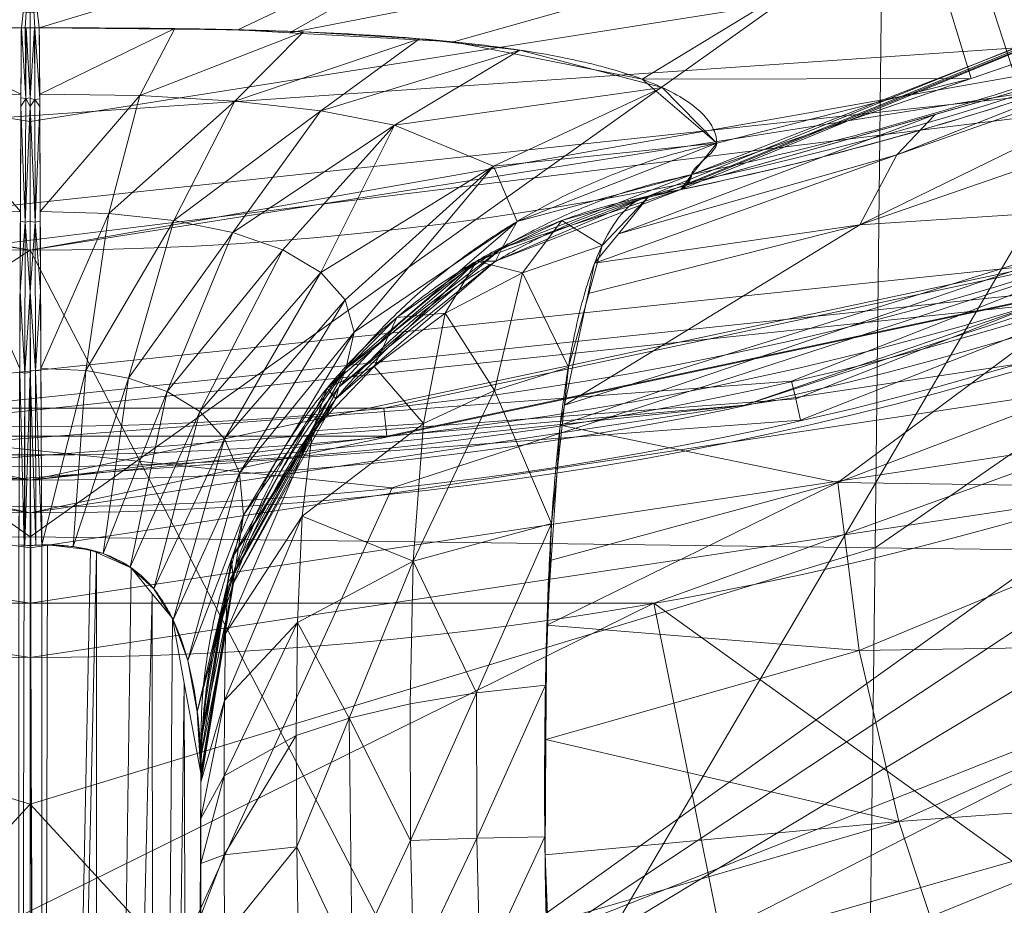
# Model space of a CAD drawing. Header units: millimetres. Extents: x -72 to 72, y -145 to 145.
# Tile 69 of 256: x 0 to 17, y -68 to -52. Entities that reach past the tile are written whole.
import ezdxf

# ---------------------------------------------------------------- set-up
doc = ezdxf.new("R2010")
doc.units = ezdxf.units.MM
doc.layers.add('1', color=7, linetype='CONTINUOUS')

msp = doc.modelspace()

# ---------------------------------------------------------------- linework, layer by layer
at = {"layer": '1', "color": 163, "linetype": 'Continuous', "lineweight": 13}
for p, q in [((0.2, -104.326, -42.476), (0.2, -61.584, -51.952)), ((3, -65.601, -48.193), (3, -103.72, -39.743))]:
    msp.add_line(p, q, dxfattribs=at)
at = {"layer": '1', "color": 163, "linetype": 'Continuous', "lineweight": 13, "extrusion": (0, 0, -1)}
for centre, radius in [((0, 0, 144.005), 61.018), ((0, 0, 147), 60.914), ((0, 0, 145), 60), ((0, 0, 146), 59.5), ((0, 0, 124.37), 56.395)]:
    msp.add_circle(centre, radius, dxfattribs=at)
at = {"layer": '1', "color": 163, "linetype": 'Continuous', "lineweight": 13}
for centre, radius in [((0, 0, -145), 60.443), ((0, 0, -146.707), 60.207), ((0, 0, -146), 60)]:
    msp.add_circle(centre, radius, dxfattribs=at)
msp.add_arc((0, 0, -142.505), 63.564, 227.72131, 312.27869, dxfattribs=at)
for points, knots in [([(56.009, 7.431, -40.188), (56.48, 3.879, -40.185), (56.609, 0.339, -40.185), (56.211, -6.716, -40.187), (55.674, -10.264, -40.19), (53.944, -17.175, -40.2), (52.766, -20.507, -40.206), (49.795, -26.93, -40.223), (47.978, -30.049, -40.233), (43.844, -35.813, -40.256), (41.525, -38.478, -40.269), (36.383, -43.372, -40.297), (33.546, -45.6, -40.313), (27.598, -49.428, -40.346), (24.459, -51.056, -40.364), (18.004, -53.662, -40.399), (14.728, -54.649, -40.418), (11.446, -55.328, -40.436)], [0, 0, 0, 0, 0.125756, 0.125756, 0.251512, 0.251512, 0.377268, 0.377268, 0.503024, 0.503024, 0.62878, 0.62878, 0.754536, 0.754536, 0.880292, 0.880292, 1, 1, 1, 1]), ([(55.792, 7.399, -43.18), (55.796, 7.37, -43.18), (55.814, 7.234, -43.18), (55.843, 7.006, -43.18), (55.871, 6.777, -43.18), (55.89, 6.616, -43.18), (55.905, 6.491, -43.179), (55.965, 5.967, -43.179), (56.102, 4.627, -43.178), (56.215, 2.927, -43.178), (56.271, 1.247, -43.177), (56.285, 0, -43.177), (56.271, -1.247, -43.177), (56.216, -2.927, -43.178), (56.073, -5.052, -43.178), (55.781, -7.633, -43.18), (55.363, -10.238, -43.182), (54.814, -12.859, -43.186), (54.131, -15.487, -43.189), (53.311, -18.11, -43.194), (52.352, -20.721, -43.199), (51.254, -23.307, -43.205), (50.016, -25.857, -43.212), (48.64, -28.361, -43.22), (47.128, -30.808, -43.228), (45.485, -33.187, -43.238), (43.714, -35.488, -43.248), (41.822, -37.7, -43.258), (39.814, -39.814, -43.269), (37.788, -41.738, -43.281), (36.318, -43.004, -43.289), (34.817, -44.23, -43.297), (33.188, -45.485, -43.306), (30.808, -47.128, -43.32), (28.361, -48.64, -43.333), (25.857, -50.016, -43.347), (23.306, -51.254, -43.361), (20.721, -52.352, -43.376), (18.11, -53.311, -43.39), (15.487, -54.131, -43.405), (13.327, -54.692, -43.417), (12.046, -54.978, -43.424), (11.64, -55.064, -43.427)], [0, 0, 0, 0, 0.001087, 0.005202, 0.008675, 0.009832, 0.011376, 0.013433, 0.029895, 0.062819, 0.07928, 0.095742, 0.112204, 0.128666, 0.161589, 0.194512, 0.227436, 0.260359, 0.293283, 0.326206, 0.35913, 0.392053, 0.424977, 0.4579, 0.490824, 0.523747, 0.556671, 0.589594, 0.622518, 0.655441, 0.684249, 0.688365, 0.721288, 0.754212, 0.787135, 0.820059, 0.852982, 0.885906, 0.918829, 0.951753, 0.984676, 1, 1, 1, 1]), ([(0, -41.166, 64.774), (0, -41.337, 64.758), (0, -41.507, 64.742), (0, -42.176, 64.677), (0, -42.673, 64.623), (0, -43.662, 64.507), (0, -44.155, 64.444), (0, -45.136, 64.311), (0, -45.624, 64.24), (0, -46.597, 64.091), (0, -47.082, 64.013), (0, -48.529, 63.766), (0, -49.487, 63.587), (0, -51.388, 63.205), (0, -52.331, 63.001), (0, -54.205, 62.571), (0, -55.135, 62.345), (0, -57.906, 61.638), (0, -59.729, 61.127), (0, -63.334, 60.048), (0, -65.115, 59.478), (0, -68.643, 58.293), (0, -70.388, 57.678), (0, -75.581, 55.781), (0, -78.984, 54.447), (0, -85.703, 51.722), (0, -89.02, 50.329), (0, -93.95, 48.255), (0, -95.585, 47.566), (0, -98.841, 46.209), (0, -100.462, 45.54), (0, -103.688, 44.239), (0, -105.29, 43.609), (0, -107.059, 42.947), (0, -107.235, 42.881), (0, -107.41, 42.816)], [0, 0, 0, 0, 0.006724, 0.006724, 0.026416, 0.026416, 0.046108, 0.046108, 0.065799, 0.065799, 0.085491, 0.085491, 0.124874, 0.124874, 0.164258, 0.164258, 0.203641, 0.203641, 0.282408, 0.282408, 0.361175, 0.361175, 0.439942, 0.439942, 0.597475, 0.597475, 0.755009, 0.755009, 0.833776, 0.833776, 0.912543, 0.912543, 0.991309, 0.991309, 1, 1, 1, 1]), ([(10.889, -55.441, -30.021), (12.661, -55.093, -29.427), (14.388, -54.665, -28.712), (18.378, -53.482, -26.807), (20.605, -52.661, -25.537), (23.816, -51.248, -23.538), (24.869, -50.746, -22.854), (26.414, -49.949, -21.828), (26.924, -49.676, -21.485), (27.681, -49.256, -20.973), (27.932, -49.114, -20.803), (28.307, -48.898, -20.548), (28.431, -48.825, -20.463), (28.68, -48.68, -20.293), (28.804, -48.607, -20.207), (30.849, -47.388, -18.772), (32.63, -46.174, -17.274), (34.307, -44.892, -15.691)], [0, 0, 0, 0, 0.195541, 0.195541, 0.465831, 0.465831, 0.600976, 0.600976, 0.668548, 0.668548, 0.702335, 0.702335, 0.719228, 0.719228, 0.736121, 0.736121, 1, 1, 1, 1]), ([(-0.158, -52.484, -61.036), (-0.598, -52.482, -61.037), (-1.48, -52.482, -60.971), (-2.773, -52.495, -60.678), (-4.008, -52.522, -60.2), (-5.172, -52.565, -59.567), (-6.254, -52.623, -58.807), (-7.247, -52.702, -57.934), (-8.146, -52.802, -56.969), (-8.956, -52.921, -55.928), (-9.676, -53.062, -54.828), (-10.512, -53.276, -53.29), (-11.326, -53.592, -51.259), (-11.837, -53.957, -49.141), (-12.044, -54.27, -47.417), (-12.08, -54.43, -46.55), (-12.081, -54.511, -46.117)], [0, 0, 0, 0, 0.0625, 0.125, 0.1875, 0.25, 0.3125, 0.375, 0.4375, 0.5, 0.5625, 0.625, 0.75, 0.875, 0.9375, 1, 1, 1, 1]), ([(0, -52.482, -61.047), (0.024, -52.483, -61.045), (0.048, -52.483, -61.042), (0.1, -52.484, -61.037), (0.129, -52.484, -61.036), (0.158, -52.484, -61.036)], [0, 0, 0, 0, 0.451671, 0.451671, 1, 1, 1, 1]), ([(0.158, -52.484, -61.036), (0.561, -52.483, -61.036), (0.962, -52.483, -61.009), (1.764, -52.486, -60.898), (2.158, -52.49, -60.815), (2.933, -52.5, -60.599), (3.314, -52.507, -60.466), (3.88, -52.521, -60.228), (4.067, -52.527, -60.142), (4.439, -52.539, -59.958), (4.624, -52.545, -59.859), (5.533, -52.581, -59.341), (6.21, -52.62, -58.845), (7.007, -52.686, -58.13), (7.163, -52.7, -57.983), (7.472, -52.73, -57.678), (7.624, -52.745, -57.52), (8.068, -52.796, -57.039), (8.347, -52.832, -56.706), (8.879, -52.913, -56.015), (9.13, -52.956, -55.657), (9.487, -53.028, -55.102), (9.603, -53.053, -54.914), (9.828, -53.104, -54.53), (9.938, -53.131, -54.335), (10.467, -53.27, -53.346), (10.823, -53.393, -52.53), (11.269, -53.6, -51.249), (11.402, -53.672, -50.812), (11.638, -53.825, -49.915), (11.739, -53.905, -49.455), (11.904, -54.069, -48.526), (11.967, -54.154, -48.057), (12.055, -54.329, -47.101), (12.08, -54.419, -46.614), (12.081, -54.511, -46.117)], [0, 0, 0, 0, 0.0625, 0.0625, 0.125, 0.125, 0.1875, 0.1875, 0.21875, 0.21875, 0.25, 0.25, 0.375, 0.375, 0.40625, 0.40625, 0.4375, 0.4375, 0.5, 0.5, 0.5625, 0.5625, 0.59375, 0.59375, 0.625, 0.625, 0.75, 0.75, 0.8125, 0.8125, 0.875, 0.875, 0.9375, 0.9375, 1, 1, 1, 1]), ([(12.081, -54.511, -46.117), (12.082, -54.595, -45.667), (11.973, -54.699, -45.222), (11.751, -54.9, -44.328), (11.639, -54.995, -43.88), (11.64, -55.064, -43.427)], [0, 0, 0, 0, 0.500004, 0.500004, 1, 1, 1, 1]), ([(11.64, -55.064, -43.427), (11.636, -55.139, -42.934), (11.588, -55.205, -42.44), (11.492, -55.3, -41.444), (11.445, -55.329, -40.942), (11.446, -55.329, -40.436)], [0, 0, 0, 0, 0.499994, 0.499994, 1, 1, 1, 1]), ([(10.889, -55.441, -30.022), (10.75, -55.468, -29.391), (10.605, -55.551, -28.732), (10.324, -55.841, -27.413), (10.189, -56.047, -26.754), (9.94, -56.573, -25.484), (9.827, -56.892, -24.874), (9.678, -57.436, -24.017), (9.631, -57.628, -23.741), (9.546, -58.03, -23.213), (9.506, -58.238, -22.961), (9.398, -58.881, -22.245), (9.339, -59.333, -21.818), (9.242, -60.257, -21.063), (9.204, -60.729, -20.733), (9.143, -61.68, -20.16), (9.12, -62.158, -19.916), (9.094, -62.874, -19.605), (9.087, -63.112, -19.51), (9.075, -63.584, -19.34), (9.07, -63.818, -19.264), (9.058, -64.512, -19.061), (9.054, -64.965, -18.958), (9.05, -65.855, -18.805), (9.051, -66.291, -18.755), (9.059, -67.15, -18.702), (9.065, -67.573, -18.698), (9.085, -68.41, -18.731), (9.097, -68.819, -18.769), (9.144, -70.017, -18.936), (9.187, -70.782, -19.119), (9.289, -71.902, -19.499), (9.328, -72.272, -19.644), (9.424, -73.003, -19.971), (9.479, -73.359, -20.151), (9.543, -73.709, -20.35)], [0, 0, 0, 0, 0.0625, 0.0625, 0.125, 0.125, 0.1875, 0.1875, 0.21875, 0.21875, 0.25, 0.25, 0.3125, 0.3125, 0.375, 0.375, 0.4375, 0.4375, 0.46875, 0.46875, 0.5, 0.5, 0.5625, 0.5625, 0.625, 0.625, 0.6875, 0.6875, 0.75, 0.75, 0.875, 0.875, 0.9375, 0.9375, 1, 1, 1, 1]), ([(11.446, -55.329, -40.436), (11.446, -55.329, -38.7), (11.308, -55.357, -36.964), (11.03, -55.413, -33.493), (10.889, -55.441, -31.757), (10.889, -55.441, -30.022)], [0, 0, 0, 0, 0.5, 0.5, 1, 1, 1, 1]), ([(0.2, -61.584, -51.952), (0.165, -61.584, -51.952), (0.13, -61.586, -51.951), (0.062, -61.59, -51.95), (0.029, -61.593, -51.95), (0, -61.596, -51.949)], [0, 0, 0, 0, 0.52411, 0.52411, 1, 1, 1, 1]), ([(3, -65.601, -48.193), (3, -65.405, -48.342), (2.994, -65.218, -48.485), (2.974, -64.858, -48.763), (2.958, -64.685, -48.898), (2.919, -64.354, -49.161), (2.895, -64.195, -49.29), (2.838, -63.894, -49.537), (2.806, -63.753, -49.656), (2.699, -63.351, -49.998), (2.614, -63.115, -50.21), (2.488, -62.85, -50.458), (2.461, -62.799, -50.506), (2.408, -62.7, -50.601), (2.38, -62.653, -50.647), (2.295, -62.517, -50.781), (2.236, -62.434, -50.867), (2.11, -62.281, -51.028), (2.044, -62.21, -51.105), (1.94, -62.114, -51.214), (1.904, -62.083, -51.249), (1.831, -62.025, -51.317), (1.794, -61.998, -51.35), (1.607, -61.87, -51.507), (1.449, -61.793, -51.611), (1.237, -61.719, -51.718), (1.194, -61.706, -51.739), (1.107, -61.681, -51.776), (1.064, -61.67, -51.793), (0.932, -61.64, -51.841), (0.844, -61.625, -51.868), (0.664, -61.601, -51.91), (0.572, -61.593, -51.926), (0.386, -61.583, -51.947), (0.293, -61.582, -51.952), (0.2, -61.584, -51.952)], [0, 0, 0, 0, 0.0625, 0.0625, 0.125, 0.125, 0.1875, 0.1875, 0.25, 0.25, 0.375, 0.375, 0.40625, 0.40625, 0.4375, 0.4375, 0.5, 0.5, 0.5625, 0.5625, 0.59375, 0.59375, 0.625, 0.625, 0.75, 0.75, 0.78125, 0.78125, 0.8125, 0.8125, 0.875, 0.875, 0.9375, 0.9375, 1, 1, 1, 1]), ([(31.095, -63.754, -9.888), (31.046, -63.79, -9.919), (30.946, -63.859, -9.98), (30.746, -63.999, -10.102), (30.397, -64.242, -10.317), (29.692, -64.719, -10.747), (28.28, -65.665, -11.613), (26.232, -66.963, -12.855), (24.126, -68.179, -14.085), (22.397, -69.094, -15.047), (21.076, -69.751, -15.753), (19.73, -70.374, -16.439), (17.9, -71.161, -17.325), (15.546, -72.061, -18.364), (12.608, -72.987, -19.467), (10.576, -73.49, -20.08), (9.543, -73.709, -20.35)], [0, 0, 0, 0, 0.007812, 0.015625, 0.03125, 0.0625, 0.125, 0.25, 0.375, 0.4375, 0.5, 0.5625, 0.625, 0.75, 0.875, 1, 1, 1, 1]), ([(3, -65.03, -30.022), (3, -65.03, -31.757), (3, -65.199, -33.493), (3, -65.534, -36.964), (3, -65.7, -38.7), (3, -65.7, -40.436)], [0, 0, 0, 0, 0.5, 0.5, 1, 1, 1, 1]), ([(3, -69.957, -26.668), (3, -69.819, -26.586), (3, -69.673, -26.518), (3, -69.369, -26.409), (3, -69.212, -26.369), (3, -68.74, -26.289), (3, -68.42, -26.288), (3, -67.948, -26.354), (3, -67.791, -26.387), (3, -67.485, -26.474), (3, -67.336, -26.527), (3, -67.049, -26.652), (3, -66.911, -26.723), (3, -66.646, -26.88), (3, -66.52, -26.967), (3, -66.339, -27.107), (3, -66.28, -27.155), (3, -66.165, -27.255), (3, -66.109, -27.307), (3, -65.948, -27.466), (3, -65.849, -27.578), (3, -65.668, -27.81), (3, -65.586, -27.931), (3, -65.439, -28.18), (3, -65.373, -28.308), (3, -65.288, -28.504), (3, -65.262, -28.571), (3, -65.214, -28.704), (3, -65.193, -28.772), (3, -65.134, -28.974), (3, -65.105, -29.109), (3, -65.062, -29.376), (3, -65.048, -29.509), (3, -65.033, -29.77), (3, -65.03, -29.897), (3, -65.03, -30.022)], [0, 0, 0, 0, 0.0625, 0.0625, 0.125, 0.125, 0.25, 0.25, 0.3125, 0.3125, 0.375, 0.375, 0.4375, 0.4375, 0.5, 0.5, 0.53125, 0.53125, 0.5625, 0.5625, 0.625, 0.625, 0.6875, 0.6875, 0.75, 0.75, 0.78125, 0.78125, 0.8125, 0.8125, 0.875, 0.875, 0.9375, 0.9375, 1, 1, 1, 1]), ([(3, -65.586, -45.013), (3, -65.507, -45.535), (3, -65.559, -46.075), (3, -65.654, -47.15), (3, -65.696, -47.686), (3, -65.601, -48.193)], [0, 0, 0, 0, 0.5, 0.5, 1, 1, 1, 1]), ([(3, -65.7, -40.436), (3, -65.7, -41.202), (3, -65.729, -41.966), (3, -65.728, -43.495), (3, -65.699, -44.259), (3, -65.586, -45.013)], [0, 0, 0, 0, 0.500009, 0.500009, 1, 1, 1, 1])]:
    msp.add_open_spline(points, degree=3, knots=knots, dxfattribs=at)
for points in [[(0, -50.5, -76), (0, -50.5, -70.955), (0, -51.377, -65.992), (0, -52.482, -61.047)], [(0, -52.482, -61.047), (-0.07, -52.484, -61.04), (-0.123, -52.484, -61.036), (-0.158, -52.484, -61.036)], [(0, -61.596, -51.949), (0, -61.072, -52.065), (0, -60.019, -52.373), (0, -58.472, -53.07), (0, -57.011, -53.999), (-0.001, -55.685, -55.142), (-0.001, -54.539, -56.466), (-0.001, -53.607, -57.926), (0, -52.908, -59.472), (0, -52.599, -60.524), (0, -52.482, -61.047)], [(-0.2, -61.584, -51.952), (-0.147, -61.584, -51.952), (-0.081, -61.588, -51.951), (0, -61.596, -51.949)]]:
    msp.add_open_spline(points, degree=3, dxfattribs=at)
for points, weights in [([(-0.2, -61.584, -51.952), (-0.17, -54.146, -53.601), (-0.158, -52.484, -61.036)], [1, 0.843854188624, 1]), ([(0.2, -61.584, -51.952), (0.17, -54.146, -53.601), (0.158, -52.484, -61.036)], [1, 0.843854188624, 1]), ([(3, -65.601, -48.193), (3, -56.464, -46.483), (12.081, -54.511, -46.117)], [1, 0.779015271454, 1]), ([(3, -65.586, -45.013), (3, -56.856, -43.697), (11.64, -55.064, -43.427)], [1.00000055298, 0.776325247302, 1.00001022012]), ([(3, -65.7, -40.436), (3, -57.076, -40.436), (11.446, -55.329, -40.436)], [1, 0.775429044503, 1]), ([(3, -65.03, -30.022), (3, -56.99, -30.022), (10.889, -55.441, -30.022)], [1, 0.772246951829, 1])]:
    msp.add_rational_spline(points, weights, degree=2, dxfattribs=at)
for points in [[(31.818, -43.793, -123.883), (16.728, -51.482, -123.883), (17.427, -53.635, -124.37), (33.148, -45.625, -124.37)], [(30.457, -52.753, -147), (0, -74.573, -147), (43.58, -45.681, -147)], [(41.973, -49.29, -147), (43.58, -45.681, -147), (0, -74.573, -147)], [(40.015, -51.265, -163), (-40.077, -52.441, -163), (-40.566, -47.789, -163)], [(30.04, -47.685, -40.333), (19.939, -52.865, -25.879), (10.889, -55.441, -30.022)], [(10.889, -55.441, -30.022), (11.169, -55.385, -35.229), (30.04, -47.685, -40.333)], [(11.169, -55.385, -35.229), (11.446, -55.328, -40.436), (30.04, -47.685, -40.333)], [(0, -74.573, -147), (41.973, -53.24, -147), (41.973, -49.29, -147)], [(0, -51.077, -68.486), (10.03, -49.494, -76), (0.158, -52.484, -61.036)], [(10.03, -49.494, -76), (3.651, -52.516, -60.324), (0.158, -52.484, -61.036)], [(4.562, -52.567, -59.694), (3.651, -52.516, -60.324), (10.03, -49.494, -76)], [(15.654, -50.412, -59.655), (4.562, -52.567, -59.694), (10.03, -49.494, -76)], [(0, -52.22, -122.576), (-16.137, -49.665, -122.576), (-16.728, -51.482, -123.883), (0, -54.132, -123.883)], [(-3.668, -52.516, -60.318), (-9.064, -49.68, -76), (0, -51.077, -68.486)], [(16.137, -49.665, -122.576), (0, -52.22, -122.576), (0, -54.132, -123.883), (16.728, -51.482, -123.883)], [(7.45, -52.728, -57.698), (4.562, -52.567, -59.694), (15.654, -50.412, -59.655)], [(10.769, -53.385, -52.602), (7.45, -52.728, -57.698), (15.654, -50.412, -59.655)], [(10.769, -53.385, -52.602), (15.654, -50.412, -59.655), (16.56, -53.371, -43.399)], [(24.712, -50.565, -43.354), (16.56, -53.371, -43.399), (15.654, -50.412, -59.655)], [(0, -61.442, 60.193), (0, -50.45, 62.676), (-14.991, -50.756, 61.742)], [(14.991, -50.756, 61.742), (0, -50.449, 62.676), (0, -61.441, 60.193)], [(-14.991, -50.756, 61.742), (-14.869, -61.633, 58.785), (0, -61.442, 60.193)], [(0, -61.441, 60.193), (14.869, -61.633, 58.785), (14.991, -50.756, 61.742)], [(30.126, -51.087, 56.34), (14.991, -50.756, 61.742), (14.869, -61.633, 58.785)], [(0, -51.077, -68.486), (-0.158, -52.484, -61.036), (-3.668, -52.516, -60.318)], [(-0.092, -52.484, -61.039), (-0.158, -52.484, -61.036), (0, -51.077, -68.486)], [(0, -51.077, -68.486), (0, -52.482, -61.047), (-0.092, -52.484, -61.039)], [(0.158, -52.484, -61.036), (0.079, -52.484, -61.039), (0, -51.077, -68.486)], [(0.079, -52.484, -61.039), (0, -52.482, -61.047), (0, -51.077, -68.486)], [(14.869, -61.633, 58.785), (29.651, -61.819, 52.915), (30.126, -51.087, 56.34)], [(-48.926, -62.269, -163), (40.015, -51.265, -163), (40.988, -55.841, -163), (0, -72.073, -163)], [(40.015, -51.265, -163), (-48.926, -62.269, -163), (-44.653, -60.367, -163)], [(40.015, -51.265, -163), (-44.653, -60.367, -163), (-41.522, -56.89, -163)], [(-18.824, -57.933, -147), (-41.765, -51.265, -147), (-42.587, -55.129, -147), (0, -74.573, -147)], [(-41.522, -56.89, -163), (-40.077, -52.441, -163), (40.015, -51.265, -163)], [(0, -54.132, -123.883), (-16.728, -51.482, -123.883), (-17.427, -53.635, -124.37), (0, -56.395, -124.37)], [(16.728, -51.482, -123.883), (0, -54.132, -123.883), (0, -56.395, -124.37), (17.427, -53.635, -124.37)], [(20.784, -51.49, -40.384), (11.446, -55.328, -40.436), (11.54, -55.252, -41.942)], [(20.784, -51.49, -40.384), (11.54, -55.252, -41.942), (11.64, -55.064, -43.427)], [(11.64, -55.064, -43.427), (20.981, -51.849, -43.374), (20.784, -51.49, -40.384)], [(30.104, -52.141, -146.707), (13.397, -58.698, -146.707), (13.47, -59.014, -146.924), (30.266, -52.422, -146.924)], [(-2.545, -52.495, -60.707), (-0.158, -52.484, -61.036), (-0.165, -53.647, -57.934)], [(-0.165, -53.647, -57.934), (-1.927, -53.674, -57.688), (-2.545, -52.495, -60.707)], [(-0.081, -53.725, -57.937), (-0.165, -53.715, -57.928), (-0.158, -52.484, -61.036)], [(-0.158, -52.484, -61.036), (-0.092, -52.484, -61.039), (-0.081, -53.725, -57.937)], [(-0.092, -52.484, -61.039), (-0.075, -52.483, -61.04), (-0.081, -53.725, -57.937)], [(-0.001, -53.714, -57.935), (-0.081, -53.725, -57.937), (-0.075, -52.483, -61.04)], [(-0.075, -52.483, -61.04), (0, -52.482, -61.047), (-0.001, -53.714, -57.935)], [(0, -53.728, -57.899), (0, -52.482, -61.047), (0.075, -52.484, -61.04)], [(0.075, -52.484, -61.04), (0.08, -53.742, -57.904), (0, -53.728, -57.899)], [(0.08, -53.742, -57.904), (0.075, -52.484, -61.04), (0.079, -52.484, -61.039)], [(0.079, -52.484, -61.039), (0.165, -53.729, -57.892), (0.08, -53.742, -57.904)], [(0.079, -52.484, -61.039), (0.158, -52.484, -61.036), (0.165, -53.729, -57.892)], [(0.165, -53.647, -57.934), (0.158, -52.484, -61.036), (2.545, -52.495, -60.707)], [(2.545, -52.495, -60.707), (1.927, -53.674, -57.688), (0.165, -53.647, -57.934)], [(1.927, -53.674, -57.688), (2.545, -52.495, -60.707), (4.806, -52.552, -59.755)], [(30.266, -52.422, -146.924), (13.47, -59.014, -146.924), (13.555, -59.387, -147), (30.457, -52.753, -147)], [(21.868, -52.401, -21.911), (21.207, -53.667, -19.538), (14.598, -55.947, -22.852)], [(14.598, -55.947, -22.852), (15.249, -54.719, -25.432), (21.868, -52.401, -21.911)], [(19.939, -52.865, -25.879), (21.868, -52.401, -21.911), (15.249, -54.719, -25.432)], [(4.806, -52.552, -59.755), (3.599, -53.773, -56.966), (1.927, -53.674, -57.688)], [(3.599, -53.773, -56.966), (4.806, -52.552, -59.755), (6.847, -52.673, -58.273)], [(6.847, -52.673, -58.273), (5.111, -53.945, -55.829), (3.599, -53.773, -56.966)], [(5.111, -53.945, -55.829), (6.847, -52.673, -58.273), (8.613, -52.872, -56.36)], [(30.457, -52.753, -147), (6.367, -60.581, -147), (0, -74.573, -147)], [(0, -56.395, -124.37), (-19.288, -52.994, -124.37), (-23.103, -71.364, -124.695)], [(19.288, -52.994, -124.37), (0, -56.395, -124.37), (8.111, -72.002, -124.65)], [(8.613, -52.872, -56.36), (6.408, -54.195, -54.344), (5.111, -53.945, -55.829)], [(6.408, -54.195, -54.344), (8.613, -52.872, -56.36), (11.12, -53.531, -51.676)], [(8.111, -72.002, -124.65), (26.255, -70.828, -124.729), (19.288, -52.994, -124.37)], [(15.249, -54.719, -25.432), (15.927, -54.007, -27.716), (19.939, -52.865, -25.879)], [(0, -74.573, -147), (43.58, -56.849, -147), (41.973, -53.24, -147)], [(16.56, -53.371, -43.399), (12.081, -54.511, -46.117), (10.769, -53.385, -52.602)], [(16.56, -53.371, -43.399), (11.64, -55.064, -43.427), (12.081, -54.511, -46.117)], [(11.12, -53.531, -51.676), (8.153, -54.914, -50.671), (6.408, -54.195, -54.344)], [(8.153, -54.914, -50.671), (11.12, -53.531, -51.676), (12.081, -54.511, -46.117)], [(-1.927, -53.674, -57.688), (-0.165, -53.647, -57.934), (-0.175, -55.712, -55.17)], [(-0.175, -55.712, -55.17), (-1.379, -55.748, -55.003), (-1.927, -53.674, -57.688)], [(-0.166, -53.864, -57.55), (-0.165, -53.715, -57.928), (-0.081, -53.725, -57.937)], [(-0.081, -53.725, -57.937), (-0.001, -53.714, -57.935), (-0.001, -53.864, -57.557)], [(0.175, -55.712, -55.17), (0.165, -53.647, -57.934), (1.927, -53.674, -57.688)], [(1.927, -53.674, -57.688), (1.379, -55.748, -55.003), (0.175, -55.712, -55.17)], [(1.379, -55.748, -55.003), (1.927, -53.674, -57.688), (3.599, -53.773, -56.966)], [(14.598, -55.947, -22.852), (21.207, -53.667, -19.538), (20.878, -55.536, -17.294)], [(-0.088, -55.9, -55.342), (-0.175, -55.885, -55.327), (-0.166, -53.864, -57.55)], [(-0.166, -53.864, -57.55), (-0.081, -53.725, -57.937), (-0.088, -55.9, -55.342)], [(-0.088, -55.9, -55.342), (-0.081, -53.725, -57.937), (-0.001, -53.864, -57.557)], [(-0.001, -53.864, -57.557), (0, -55.887, -55.33), (-0.088, -55.9, -55.342)], [(-0.001, -53.864, -57.557), (0, -53.728, -57.899), (0.08, -53.742, -57.904)], [(-0.001, -53.864, -57.557), (0.08, -53.742, -57.904), (0.088, -55.902, -55.347)], [(0.088, -55.902, -55.347), (0, -55.888, -55.329), (-0.001, -53.864, -57.557)], [(0.08, -53.742, -57.904), (0.165, -53.729, -57.892), (0.166, -53.864, -57.55)], [(0.088, -55.902, -55.347), (0.08, -53.742, -57.904), (0.166, -53.864, -57.55)], [(0.166, -53.864, -57.55), (0.175, -55.885, -55.327), (0.088, -55.902, -55.347)], [(3.599, -53.773, -56.966), (2.526, -55.872, -54.503), (1.379, -55.748, -55.003)], [(2.526, -55.872, -54.503), (3.599, -53.773, -56.966), (5.111, -53.945, -55.829)], [(5.111, -53.945, -55.829), (3.564, -56.085, -53.702), (2.526, -55.872, -54.503)], [(3.564, -56.085, -53.702), (5.111, -53.945, -55.829), (6.408, -54.195, -54.344)], [(15.927, -54.007, -27.716), (15.249, -54.719, -25.432), (10.35, -56.107, -27.434)], [(10.35, -56.107, -27.434), (10.889, -55.441, -30.021), (15.927, -54.007, -27.716)], [(6.408, -54.195, -54.344), (4.445, -56.39, -52.636), (3.564, -56.085, -53.702)], [(5.113, -56.785, -51.369), (4.445, -56.39, -52.636), (6.408, -54.195, -54.344)], [(6.408, -54.195, -54.344), (8.153, -54.914, -50.671), (5.113, -56.785, -51.369)], [(12.081, -54.511, -46.117), (8.57, -55.889, -46.375), (8.153, -54.914, -50.671)], [(8.57, -55.889, -46.375), (12.081, -54.511, -46.117), (11.64, -55.064, -43.427)], [(15.249, -54.719, -25.432), (14.598, -55.947, -22.852), (9.931, -56.625, -25.423)], [(9.931, -56.625, -25.423), (10.35, -56.107, -27.434), (15.249, -54.719, -25.432)], [(8.153, -54.914, -50.671), (5.54, -57.266, -49.955), (5.113, -56.785, -51.369)], [(5.697, -57.836, -48.43), (5.54, -57.266, -49.955), (8.153, -54.914, -50.671)], [(8.153, -54.914, -50.671), (8.57, -55.889, -46.375), (5.697, -57.836, -48.43)], [(11.64, -55.064, -43.427), (8.305, -56.351, -43.621), (8.57, -55.889, -46.375)], [(8.305, -56.351, -43.621), (11.64, -55.064, -43.427), (11.446, -55.329, -40.436)], [(-42.587, -55.129, -147), (-44.909, -58.325, -147), (0, -74.573, -147)], [(0, -61.018, -144.005), (-24.818, -55.743, -144.005), (-24.585, -55.218, -145), (0, -60.443, -145)], [(24.818, -55.743, -144.005), (0, -61.018, -144.005), (0, -60.443, -145), (24.585, -55.218, -145)], [(10.974, -62.609, -142.505), (31.615, -55.144, -142.505), (23.133, -71.361, -142.305)], [(18.541, -57.063, -145), (24.585, -55.218, -145), (12.567, -59.123, -145)], [(10.889, -55.441, -30.022), (7.852, -56.587, -30.022), (8.188, -56.591, -40.436)], [(11.446, -55.329, -40.436), (8.188, -56.591, -40.436), (8.305, -56.351, -43.621)], [(8.188, -56.591, -40.436), (11.446, -55.329, -40.436), (10.889, -55.441, -30.022)], [(9.357, -55.874, -30.022), (10.889, -55.441, -30.022), (10.065, -56.31, -26.119)], [(14.213, -60.482, -18.459), (9.326, -59.473, -21.713), (20.878, -55.536, -17.294)], [(9.326, -59.473, -21.713), (9.401, -59.121, -22.172), (20.878, -55.536, -17.294)], [(20.878, -55.536, -17.294), (9.401, -59.121, -22.172), (14.598, -55.947, -22.852)], [(20.878, -55.536, -17.294), (20.958, -57.913, -15.416), (14.213, -60.482, -18.459)], [(-1.379, -55.748, -55.003), (-0.175, -55.712, -55.17), (-0.187, -58.48, -53.109)], [(0.187, -58.48, -53.109), (0.175, -55.712, -55.17), (1.379, -55.748, -55.003)], [(1.379, -55.748, -55.003), (0.975, -58.515, -53.005), (0.187, -58.48, -53.109)], [(0.975, -58.515, -53.005), (1.379, -55.748, -55.003), (2.526, -55.872, -54.503)], [(-0.181, -57.122, -53.965), (-0.175, -55.885, -55.327), (-0.088, -55.9, -55.342)], [(-0.088, -55.9, -55.342), (-0.094, -58.56, -53.345), (-0.181, -57.122, -53.965)], [(0, -57.127, -53.966), (-0.094, -58.56, -53.345), (-0.088, -55.9, -55.342)], [(-0.088, -55.9, -55.342), (0, -55.887, -55.33), (0, -57.127, -53.966)], [(0, -72.073, -163), (40.988, -55.841, -163), (43.738, -59.626, -163)], [(0, -57.127, -53.966), (0, -55.888, -55.329), (0.088, -55.902, -55.347)], [(0, -57.127, -53.966), (0.088, -55.902, -55.347), (0.093, -58.52, -53.354)], [(0.088, -55.902, -55.347), (0.175, -55.885, -55.327), (0.181, -57.122, -53.965)], [(0.093, -58.52, -53.354), (0.088, -55.902, -55.347), (0.181, -57.122, -53.965)], [(2.526, -55.872, -54.503), (1.728, -58.645, -52.689), (0.975, -58.515, -53.005)], [(1.728, -58.645, -52.689), (2.526, -55.872, -54.503), (3.564, -56.085, -53.702)], [(8.57, -55.889, -46.375), (5.552, -58.483, -46.861), (5.697, -57.836, -48.43)], [(5.552, -58.483, -46.861), (8.57, -55.889, -46.375), (8.305, -56.351, -43.621)], [(7.852, -56.587, -30.022), (9.357, -55.874, -30.022), (8.661, -56.793, -26.291)], [(10.065, -56.31, -26.119), (8.661, -56.793, -26.291), (9.357, -55.874, -30.022)], [(9.401, -59.121, -22.172), (9.818, -57.159, -24.728), (14.598, -55.947, -22.852)], [(14.598, -55.947, -22.852), (9.818, -57.159, -24.728), (9.931, -56.625, -25.423)], [(3.564, -56.085, -53.702), (2.409, -58.881, -52.172), (1.728, -58.645, -52.689)], [(2.409, -58.881, -52.172), (3.564, -56.085, -53.702), (4.445, -56.39, -52.636)], [(8.661, -56.793, -26.291), (10.065, -56.31, -26.119), (9.47, -58.453, -22.722)], [(-23.103, -71.364, -124.695), (0.026, -71.837, -124.662), (0, -56.395, -124.37)], [(0, -56.395, -124.37), (0.026, -71.837, -124.662), (8.111, -72.002, -124.65)], [(4.445, -56.39, -52.636), (2.986, -59.236, -51.468), (2.409, -58.881, -52.172)], [(2.986, -59.236, -51.468), (4.445, -56.39, -52.636), (5.113, -56.785, -51.369)], [(8.305, -56.351, -43.621), (5.432, -58.809, -43.991), (5.552, -58.483, -46.861)], [(5.432, -58.809, -43.991), (8.305, -56.351, -43.621), (8.188, -56.591, -40.436)], [(-6.293, -59.877, -146.707), (18.605, -57.26, -146.707), (18.387, -56.588, -146), (-6.219, -59.174, -146)], [(7.852, -56.587, -30.022), (5.226, -58.821, -30.022), (5.379, -59.013, -40.436)], [(5.379, -59.013, -40.436), (8.188, -56.591, -40.436), (7.852, -56.587, -30.022)], [(8.188, -56.591, -40.436), (5.379, -59.013, -40.436), (5.432, -58.809, -43.991)], [(6.219, -59.174, -146), (18.387, -56.588, -146), (18.541, -57.063, -146), (6.272, -59.671, -146)], [(6.45, -57.578, -30.022), (7.852, -56.587, -30.022), (7.302, -57.506, -26.545)], [(8.661, -56.793, -26.291), (7.302, -57.506, -26.545), (7.852, -56.587, -30.022)], [(5.113, -56.785, -51.369), (3.417, -59.714, -50.616), (2.986, -59.236, -51.468)], [(3.417, -59.714, -50.616), (5.113, -56.785, -51.369), (5.54, -57.266, -49.955)], [(7.302, -57.506, -26.545), (8.661, -56.793, -26.291), (8.169, -58.866, -23.067)], [(9.47, -58.453, -22.722), (8.169, -58.866, -23.067), (8.661, -56.793, -26.291)], [(46.515, -59.492, -147), (43.58, -56.849, -147), (0, -74.573, -147)], [(-6.272, -59.671, -145), (-6.272, -59.671, -146), (18.541, -57.063, -146), (18.541, -57.063, -145)], [(-0.094, -58.56, -53.345), (-0.187, -58.543, -53.324), (-0.181, -57.122, -53.965)], [(0, -57.127, -53.966), (0, -58.55, -53.324), (-0.094, -58.56, -53.345)], [(0.093, -58.52, -53.354), (0, -58.515, -53.34), (0, -57.127, -53.966)], [(0.181, -57.122, -53.965), (0.187, -58.508, -53.34), (0.093, -58.52, -53.354)], [(6.272, -59.671, -145), (18.541, -57.063, -145), (12.567, -59.123, -145)], [(5.54, -57.266, -49.955), (3.679, -60.319, -49.65), (3.417, -59.714, -50.616)], [(3.679, -60.319, -49.65), (5.54, -57.266, -49.955), (5.697, -57.836, -48.43)], [(7.302, -57.506, -26.545), (6.05, -58.443, -26.878), (6.45, -57.578, -30.022)], [(6.05, -58.443, -26.878), (7.302, -57.506, -26.545), (6.919, -59.448, -23.551)], [(8.169, -58.866, -23.067), (6.919, -59.448, -23.551), (7.302, -57.506, -26.545)], [(5.226, -58.821, -30.022), (6.45, -57.578, -30.022), (6.05, -58.443, -26.878)], [(5.697, -57.836, -48.43), (3.754, -61.062, -48.597), (3.679, -60.319, -49.65)], [(3.754, -61.062, -48.597), (5.697, -57.836, -48.43), (5.552, -58.483, -46.861)], [(0, -74.573, -147), (0, -59.911, -147), (-18.824, -57.933, -147)], [(14.213, -60.482, -18.459), (20.958, -57.913, -15.416), (21.46, -60.592, -14.098)], [(-54.081, -70.593, -147), (0, -74.573, -147), (-44.909, -58.325, -147), (-48.33, -60.3, -147)], [(0, -61.018, -144.005), (0, -61.635, -143.251), (-18.167, -58.897, -143.251), (-17.985, -58.307, -144.005)], [(17.985, -58.307, -144.005), (18.167, -58.897, -143.251), (0, -61.635, -143.251), (0, -61.018, -144.005)], [(-0.111, -61.587, -51.951), (-0.2, -61.584, -51.952), (-0.187, -58.543, -53.324)], [(-0.111, -61.587, -51.951), (-0.187, -58.543, -53.324), (-0.094, -58.56, -53.345)], [(-0.094, -58.56, -53.345), (-0.099, -61.588, -51.951), (-0.111, -61.587, -51.951)], [(0, -58.55, -53.324), (0, -61.596, -51.949), (-0.099, -61.588, -51.951)], [(-0.099, -61.588, -51.951), (-0.094, -58.56, -53.345), (0, -58.55, -53.324)], [(0, -58.515, -53.34), (0.093, -58.52, -53.354), (0.099, -61.588, -51.951)], [(0.099, -61.588, -51.951), (0, -61.596, -51.949), (0, -58.515, -53.34)], [(0.093, -58.52, -53.354), (0.187, -58.508, -53.34), (0.2, -61.584, -51.952)], [(0.2, -61.584, -51.952), (0.099, -61.588, -51.951), (0.093, -58.52, -53.354)], [(0.099, -61.588, -51.951), (0.099, -61.588, -51.951), (0.093, -58.52, -53.354)], [(0.2, -61.584, -51.952), (0.187, -58.48, -53.109), (0.975, -58.515, -53.005)], [(0.975, -58.515, -53.005), (0.754, -61.613, -51.889), (0.2, -61.584, -51.952)], [(0.754, -61.613, -51.889), (0.975, -58.515, -53.005), (1.728, -58.645, -52.689)], [(5.552, -58.483, -46.861), (5.432, -58.809, -43.991), (3.589, -62.094, -44.487)], [(3.589, -62.094, -44.487), (3.619, -61.935, -47.507), (5.552, -58.483, -46.861)], [(5.552, -58.483, -46.861), (3.619, -61.935, -47.507), (3.754, -61.062, -48.597)], [(4.966, -59.577, -27.282), (6.05, -58.443, -26.878), (6.919, -59.448, -23.551)], [(6.05, -58.443, -26.878), (4.966, -59.577, -27.282), (5.226, -58.821, -30.022)], [(8.169, -58.866, -23.067), (9.47, -58.453, -22.722), (9.173, -61.205, -20.446)], [(13.397, -58.698, -146.707), (-4.499, -60.039, -146.707), (-4.524, -60.362, -146.924), (13.47, -59.014, -146.924)], [(1.728, -58.645, -52.689), (1.28, -61.734, -51.697), (0.754, -61.613, -51.889)], [(1.28, -61.734, -51.697), (1.728, -58.645, -52.689), (2.409, -58.881, -52.172)], [(0, -62.606, -142.68), (-18.453, -59.824, -142.68), (-18.167, -58.897, -143.251), (0, -61.635, -143.251)], [(18.453, -59.824, -142.68), (0, -62.606, -142.68), (0, -61.635, -143.251), (18.167, -58.897, -143.251)], [(2.409, -58.881, -52.172), (1.757, -61.973, -51.381), (1.28, -61.734, -51.697)], [(1.757, -61.973, -51.381), (2.409, -58.881, -52.172), (2.986, -59.236, -51.468)], [(5.379, -59.013, -40.436), (5.226, -58.821, -30.022), (3.539, -61.829, -30.022)], [(3.539, -61.829, -30.022), (5.226, -58.821, -30.022), (4.966, -59.577, -27.282)], [(3.576, -62.254, -40.436), (3.589, -62.094, -44.487), (5.432, -58.809, -43.991)], [(5.432, -58.809, -43.991), (5.379, -59.013, -40.436), (3.576, -62.254, -40.436)], [(6.737, -61.869, -21.503), (6.919, -59.448, -23.551), (8.169, -58.866, -23.067)], [(8.169, -58.866, -23.067), (9.173, -61.205, -20.446), (6.737, -61.869, -21.503)], [(13.47, -59.014, -146.924), (-4.524, -60.362, -146.924), (-4.552, -60.744, -147), (13.555, -59.387, -147)], [(3.539, -61.829, -30.022), (3.576, -62.254, -40.436), (5.379, -59.013, -40.436)], [(-6.272, -59.671, -145), (0, -60.443, -145), (-12.567, -59.123, -145)], [(6.272, -59.671, -146), (-6.272, -59.671, -146), (-6.219, -59.174, -146), (6.219, -59.174, -146)], [(12.567, -59.123, -145), (0, -60.443, -145), (6.272, -59.671, -145)], [(2.986, -59.236, -51.468), (2.173, -62.357, -50.947), (1.757, -61.973, -51.381)], [(2.173, -62.357, -50.947), (2.986, -59.236, -51.468), (3.417, -59.714, -50.616)], [(0, -74.573, -147), (54.081, -70.593, -147), (50.272, -60.713, -147), (46.515, -59.492, -147)], [(4.966, -59.577, -27.282), (4.787, -61.079, -24.91), (3.435, -63.144, -26.629)], [(3.435, -63.144, -26.629), (3.478, -62.255, -28.235), (4.966, -59.577, -27.282)], [(4.966, -59.577, -27.282), (3.478, -62.255, -28.235), (3.539, -61.829, -30.022)], [(6.919, -59.448, -23.551), (4.787, -61.079, -24.91), (4.966, -59.577, -27.282)], [(4.787, -61.079, -24.91), (6.919, -59.448, -23.551), (6.737, -61.869, -21.503)], [(14.213, -60.482, -18.459), (9.167, -61.853, -20.257), (9.326, -59.473, -21.713)], [(0, -60.443, -145), (-6.272, -59.671, -145), (6.272, -59.671, -145)], [(43.738, -59.626, -163), (47.789, -61.965, -163), (0, -72.073, -163)], [(3.417, -59.714, -50.616), (2.513, -62.903, -50.408), (2.173, -62.357, -50.947)], [(2.513, -62.903, -50.408), (3.417, -59.714, -50.616), (3.679, -60.319, -49.65)], [(-18.736, -60.74, -142.505), (-18.453, -59.824, -142.68), (0, -62.606, -142.68), (0, -63.564, -142.505)], [(0, -63.564, -142.505), (0, -62.606, -142.68), (18.453, -59.824, -142.68), (18.736, -60.74, -142.505)], [(6.367, -60.581, -147), (0, -59.911, -147), (0, -74.573, -147)], [(3.679, -60.319, -49.65), (2.77, -63.619, -49.77), (2.513, -62.903, -50.408)], [(2.77, -63.619, -49.77), (3.679, -60.319, -49.65), (3.754, -61.062, -48.597)], [(14.213, -60.482, -18.459), (14.587, -63.44, -17.182), (9.091, -62.994, -19.559)], [(9.091, -62.994, -19.559), (9.167, -61.853, -20.257), (14.213, -60.482, -18.459)], [(21.46, -60.592, -14.098), (14.587, -63.44, -17.182), (14.213, -60.482, -18.459)], [(14.587, -63.44, -17.182), (21.46, -60.592, -14.098), (22.318, -63.317, -13.435)], [(3.754, -61.062, -48.597), (2.939, -64.52, -49.03), (2.77, -63.619, -49.77)], [(2.939, -64.52, -49.03), (3.754, -61.062, -48.597), (3.619, -61.935, -47.507)], [(4.787, -61.079, -24.91), (4.704, -62.951, -23.226), (3.415, -64.319, -25.403)], [(3.415, -64.319, -25.403), (3.435, -63.144, -26.629), (4.787, -61.079, -24.91)], [(6.737, -61.869, -21.503), (4.704, -62.951, -23.226), (4.787, -61.079, -24.91)], [(6.737, -61.869, -21.503), (9.173, -61.205, -20.446), (7.852, -64.186, -19.652)], [(9.173, -61.205, -20.446), (9.066, -64.049, -19.196), (7.852, -64.186, -19.652)], [(0, -66.148, 59.13), (0, -61.442, 60.193), (-14.869, -61.633, 58.785)], [(14.869, -61.633, 58.785), (0, -61.441, 60.193), (0, -66.148, 59.13)], [(0, -66.148, 59.13), (-14.869, -61.633, 58.785), (-14.609, -82.031, 51.082)], [(-0.2, -104.326, -42.476), (-0.2, -61.584, -51.952), (-0.111, -61.587, -51.951)], [(-0.111, -61.587, -51.951), (0, -61.596, -51.949), (0.2, -104.326, -42.476), (-0.2, -104.326, -42.476)], [(0, -61.596, -51.949), (0.099, -61.588, -51.951), (0.2, -61.584, -51.952), (0.2, -104.326, -42.476)], [(14.609, -82.031, 51.082), (14.869, -61.633, 58.785), (0, -66.148, 59.13)], [(0.2, -104.326, -42.476), (0.301, -61.583, -51.95), (1.062, -61.67, -51.793)], [(0.2, -104.326, -42.476), (0.2, -61.584, -51.952), (0.301, -61.583, -51.95)], [(0.2, -104.326, -42.476), (1.062, -61.67, -51.793), (1.163, -61.715, -51.733)], [(29.651, -61.819, 52.915), (14.869, -61.633, 58.785), (14.609, -82.031, 51.082)], [(1.163, -61.715, -51.733), (1.169, -104.288, -42.307), (0.2, -104.326, -42.476)], [(1.169, -104.288, -42.307), (1.163, -61.715, -51.733), (1.776, -61.986, -51.365)], [(3.576, -62.254, -40.436), (3.539, -61.829, -30.022), (3, -65.03, -30.022)], [(3.539, -61.829, -30.022), (3.478, -62.255, -28.235), (3, -65.084, -29.243)], [(3, -65.084, -29.243), (3, -65.03, -30.022), (3.539, -61.829, -30.022)], [(14.609, -82.031, 51.082), (28.705, -81.922, 44.385), (29.651, -61.819, 52.915)], [(53.715, -68.12, -163), (0, -72.073, -163), (47.789, -61.965, -163), (52.441, -62.454, -163)], [(1.169, -104.288, -42.307), (1.776, -61.986, -51.365), (2.147, -62.442, -50.888)], [(3.619, -61.935, -47.507), (3, -65.601, -48.193), (2.939, -64.52, -49.03)], [(3.619, -61.935, -47.507), (3.589, -62.094, -44.487), (3, -65.586, -45.013)], [(3, -65.586, -45.013), (3, -65.601, -48.193), (3.619, -61.935, -47.507)], [(4.704, -62.951, -23.226), (6.737, -61.869, -21.503), (5.609, -64.634, -21.154)], [(6.737, -61.869, -21.503), (6.683, -64.381, -20.307), (5.609, -64.634, -21.154)], [(7.852, -64.186, -19.652), (6.683, -64.381, -20.307), (6.737, -61.869, -21.503)], [(3, -65.7, -40.436), (3, -65.586, -45.013), (3.589, -62.094, -44.487)], [(3.589, -62.094, -44.487), (3.576, -62.254, -40.436), (3, -65.7, -40.436)], [(0, -72.073, -163), (-53.715, -68.12, -163), (-48.926, -62.269, -163)], [(3, -65.03, -30.022), (3, -65.7, -40.436), (3.576, -62.254, -40.436)], [(3.478, -62.255, -28.235), (3.435, -63.144, -26.629), (3, -65.317, -28.439)], [(3, -65.317, -28.439), (3, -65.084, -29.243), (3.478, -62.255, -28.235)], [(2.147, -62.442, -50.888), (2.18, -104.148, -41.676), (1.169, -104.288, -42.307)], [(2.18, -104.148, -41.676), (2.147, -62.442, -50.888), (2.5, -62.875, -50.434)], [(-8.066, -72.003, -142.35), (-10.974, -62.609, -142.505), (10.974, -62.609, -142.505)], [(10.974, -62.609, -142.505), (12.775, -71.574, -142.32), (-8.066, -72.003, -142.35)], [(23.133, -71.361, -142.305), (12.775, -71.574, -142.32), (10.974, -62.609, -142.505)], [(2.18, -104.148, -41.676), (2.5, -62.875, -50.434), (2.709, -64.014, -49.498)], [(4.704, -62.951, -23.226), (4.681, -64.938, -22.171), (3.409, -65.649, -24.551)], [(3.409, -65.649, -24.551), (3.415, -64.319, -25.403), (4.704, -62.951, -23.226)], [(5.609, -64.634, -21.154), (4.681, -64.938, -22.171), (4.704, -62.951, -23.226)], [(14.587, -63.44, -17.182), (9.075, -65.01, -19.137), (9.091, -62.994, -19.559)], [(3.435, -63.144, -26.629), (3.415, -64.319, -25.403), (3, -65.759, -27.694)], [(3, -65.759, -27.694), (3, -65.317, -28.439), (3.435, -63.144, -26.629)], [(22.318, -63.317, -13.435), (15.287, -66.449, -16.693), (14.587, -63.44, -17.182)], [(15.287, -66.449, -16.693), (22.318, -63.317, -13.435), (23.413, -65.85, -13.398)], [(9.075, -65.01, -19.137), (14.587, -63.44, -17.182), (15.287, -66.449, -16.693)], [(2.709, -64.014, -49.498), (2.827, -103.929, -40.689), (2.18, -104.148, -41.676)], [(2.827, -103.929, -40.689), (2.709, -64.014, -49.498), (3, -65.601, -48.193)], [(7.856, -66.746, -19.149), (7.852, -64.186, -19.652), (9.066, -64.049, -19.196)], [(9.066, -64.049, -19.196), (9.055, -66.721, -18.728), (7.856, -66.746, -19.149)], [(6.693, -66.784, -19.779), (6.683, -64.381, -20.307), (7.852, -64.186, -19.652)], [(7.852, -64.186, -19.652), (7.856, -66.746, -19.149), (6.693, -66.784, -19.779)], [(3.415, -64.319, -25.403), (3.409, -65.649, -24.551), (3, -66.399, -27.06)], [(3, -66.399, -27.06), (3, -65.759, -27.694), (3.415, -64.319, -25.403)], [(5.609, -64.634, -21.154), (6.683, -64.381, -20.307), (6.693, -66.784, -19.779)], [(4.689, -66.895, -21.631), (4.681, -64.938, -22.171), (5.609, -64.634, -21.154)], [(4.689, -66.895, -21.631), (5.609, -64.634, -21.154), (5.664, -68.964, -20.54)], [(6.693, -66.784, -19.779), (5.664, -68.964, -20.54), (5.609, -64.634, -21.154)], [(3.41, -67.04, -24.041), (3.409, -65.649, -24.551), (4.681, -64.938, -22.171)], [(4.681, -64.938, -22.171), (4.689, -66.895, -21.631), (3.41, -67.04, -24.041)], [(3, -65.03, -30.022), (3, -66.568, -26.937), (3, -67.748, -26.402)], [(3, -65.03, -30.022), (3, -65.217, -28.699), (3, -65.941, -27.479), (3, -66.568, -26.937)], [(3, -69.957, -26.668), (3, -65.366, -35.229), (3, -65.03, -30.022)], [(3, -67.748, -26.402), (3, -69.008, -26.334), (3, -69.957, -26.668), (3, -65.03, -30.022)], [(15.287, -66.449, -16.693), (9.059, -67.037, -18.713), (9.075, -65.01, -19.137)], [(3, -78.535, -30.893), (3, -65.7, -40.436), (3, -65.366, -35.229)], [(3, -69.957, -26.668), (3, -78.535, -30.893), (3, -65.366, -35.229)], [(3, -65.601, -48.193), (3, -103.72, -39.743), (2.827, -103.929, -40.689)], [(3, -65.607, -46.612), (3, -65.586, -45.013), (3, -65.728, -42.73), (3, -78.535, -30.893)], [(3, -65.601, -48.193), (3, -78.535, -30.893), (3, -86.964, -33.993)], [(3, -78.535, -30.893), (3, -65.601, -48.193), (3, -65.607, -46.612)], [(3, -86.964, -33.993), (3, -103.72, -39.743), (3, -65.601, -48.193)], [(3.409, -65.649, -24.551), (3.41, -67.04, -24.041), (3, -67.193, -26.589)], [(3, -67.193, -26.589), (3, -66.399, -27.06), (3.409, -65.649, -24.551)], [(3, -78.535, -30.893), (3, -65.728, -42.73), (3, -65.7, -40.436)], [(23.413, -65.85, -13.398), (16.197, -69.212, -16.924), (15.287, -66.449, -16.693)], [(16.197, -69.212, -16.924), (23.413, -65.85, -13.398), (21.599, -69.489, -15.472)], [(-14.609, -82.031, 51.082), (0, -81.926, 52.901), (0, -66.148, 59.13)], [(0, -66.148, 59.13), (0, -81.925, 52.901), (14.609, -82.031, 51.082)], [(15.287, -66.449, -16.693), (9.109, -68.247, -18.88), (9.059, -67.037, -18.713)], [(9.109, -68.247, -18.88), (15.287, -66.449, -16.693), (16.197, -69.212, -16.924)], [(6.693, -66.784, -19.779), (6.749, -69.08, -19.756), (5.664, -68.964, -20.54)], [(6.749, -69.08, -19.756), (6.693, -66.784, -19.779), (7.856, -66.746, -19.149)], [(7.856, -66.746, -19.149), (7.918, -69.165, -19.184), (6.749, -69.08, -19.756)], [(7.918, -69.165, -19.184), (7.856, -66.746, -19.149), (9.055, -66.721, -18.728)], [(9.055, -66.721, -18.728), (9.113, -69.218, -18.825), (7.918, -69.165, -19.184)], [(3.41, -67.04, -24.041), (3.417, -68.473, -23.85), (3, -68.105, -26.332)], [(3, -68.105, -26.332), (3, -67.193, -26.589), (3.41, -67.04, -24.041)], [(3.417, -68.473, -23.85), (3.41, -67.04, -24.041), (4.689, -66.895, -21.631)], [(4.689, -66.895, -21.631), (4.718, -68.82, -21.512), (3.417, -68.473, -23.85)], [(5.664, -68.964, -20.54), (4.718, -68.82, -21.512), (4.689, -66.895, -21.631)]]:
    msp.add_3dface(points, dxfattribs=at)

doc.saveas('drawing.dxf')
